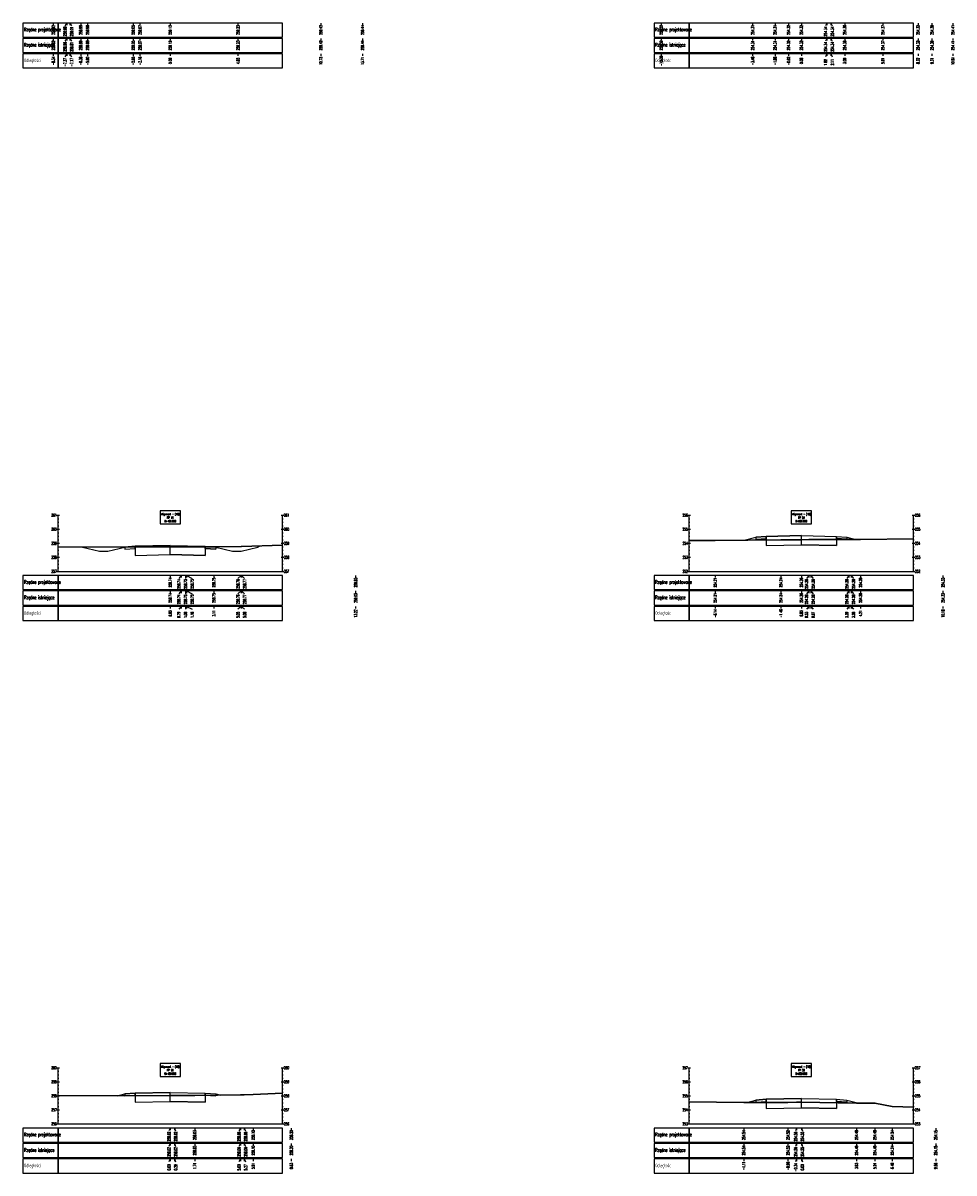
# Model space of a CAD drawing. Header units: metres. Extents: x 7443303 to 7445102, y 5636808 to 5638129.
# Tile 5 of 11: x 7445036 to 7445102, y 5637764 to 5637846. Entities that reach past the tile are written whole.
import ezdxf

# ---------------------------------------------------------------- set-up
doc = ezdxf.new("R2010")
doc.units = ezdxf.units.M
for name, color, linetype in [('C-ROAD-SCTN', 7, 'Continuous'), ('C-ROAD-SCTN-TEXT', 7, 'Continuous'), ('C-ROAD-SCTN-VIEW', 7, 'Continuous'), ('C-ROAD-SHAP', 32, 'Continuous')]:
    doc.layers.add(name, color=color, linetype=linetype)
doc.styles.add('MAT', font='simplex.shx', dxfattribs={"width": 0.6})

msp = doc.modelspace()

# ---------------------------------------------------------------- linework, layer by layer
at = {"layer": 'C-ROAD-SCTN', "color": 153, "linetype": 'Continuous', "lineweight": -3}
for p, q in [((7445087.382, 5637809.315), (7445088.217, 5637809.524)), ((7445088.217, 5637809.524), (7445088.967, 5637809.584)), ((7445088.217, 5637809.524), (7445088.218, 5637809.374)), ((7445088.218, 5637809.374), (7445088.967, 5637809.434)), ((7445088.967, 5637809.584), (7445091.467, 5637809.634)), ((7445088.967, 5637809.584), (7445088.967, 5637808.934)), ((7445088.967, 5637809.434), (7445088.967, 5637809.584)), ((7445091.467, 5637809.634), (7445093.967, 5637809.584)), ((7445091.467, 5637808.984), (7445091.467, 5637809.634)), ((7445093.967, 5637809.584), (7445093.967, 5637808.934)), ((7445093.967, 5637809.584), (7445094.717, 5637809.524)), ((7445093.967, 5637809.434), (7445093.967, 5637809.584)), ((7445093.967, 5637809.434), (7445094.716, 5637809.374)), ((7445094.717, 5637809.524), (7445094.716, 5637809.374)), ((7445094.717, 5637809.524), (7445095.338, 5637809.368)), ((7445040.199, 5637808.814), (7445040.217, 5637808.819)), ((7445040.217, 5637808.819), (7445041.417, 5637808.519)), ((7445041.417, 5637808.519), (7445042.017, 5637808.519)), ((7445042.017, 5637808.519), (7445043.217, 5637808.819)), ((7445043.217, 5637808.819), (7445043.967, 5637808.879)), ((7445043.217, 5637808.819), (7445043.218, 5637808.669)), ((7445043.218, 5637808.669), (7445043.967, 5637808.729)), ((7445043.967, 5637808.879), (7445046.467, 5637808.929)), ((7445043.967, 5637808.879), (7445043.967, 5637808.229)), ((7445043.967, 5637808.729), (7445043.967, 5637808.879)), ((7445046.467, 5637808.929), (7445048.967, 5637808.879)), ((7445046.467, 5637808.279), (7445046.467, 5637808.929)), ((7445048.967, 5637808.879), (7445048.967, 5637808.229)), ((7445048.967, 5637808.879), (7445049.717, 5637808.819)), ((7445048.967, 5637808.729), (7445048.967, 5637808.879)), ((7445048.967, 5637808.729), (7445049.716, 5637808.669)), ((7445049.717, 5637808.819), (7445049.716, 5637808.669)), ((7445049.717, 5637808.819), (7445050.917, 5637808.519)), ((7445050.917, 5637808.519), (7445051.517, 5637808.519)), ((7445051.517, 5637808.519), (7445052.717, 5637808.819)), ((7445052.717, 5637808.819), (7445052.881, 5637808.901)), ((7445088.967, 5637808.934), (7445091.467, 5637808.984)), ((7445091.467, 5637808.984), (7445093.967, 5637808.934)), ((7445043.967, 5637808.229), (7445046.467, 5637808.279)), ((7445046.467, 5637808.279), (7445048.967, 5637808.229)), ((7445043.967, 5637769.913), (7445046.467, 5637769.963)), ((7445046.467, 5637769.963), (7445048.967, 5637769.913)), ((7445046.467, 5637769.313), (7445046.467, 5637769.963)), ((7445042.696, 5637769.723), (7445043.217, 5637769.853)), ((7445043.217, 5637769.853), (7445043.967, 5637769.913)), ((7445043.217, 5637769.853), (7445043.218, 5637769.703)), ((7445043.218, 5637769.703), (7445043.967, 5637769.763)), ((7445043.967, 5637769.913), (7445043.967, 5637769.263)), ((7445043.967, 5637769.763), (7445043.967, 5637769.913)), ((7445043.967, 5637769.263), (7445046.467, 5637769.313)), ((7445046.467, 5637769.313), (7445048.967, 5637769.263)), ((7445048.967, 5637769.913), (7445048.967, 5637769.263)), ((7445048.967, 5637769.913), (7445049.717, 5637769.853)), ((7445048.967, 5637769.763), (7445048.967, 5637769.913)), ((7445048.967, 5637769.763), (7445049.716, 5637769.703)), ((7445049.717, 5637769.853), (7445049.716, 5637769.703)), ((7445049.717, 5637769.853), (7445050.085, 5637769.761)), ((7445087.591, 5637769.249), (7445088.217, 5637769.405)), ((7445088.217, 5637769.405), (7445088.967, 5637769.465)), ((7445088.217, 5637769.405), (7445088.218, 5637769.255)), ((7445088.218, 5637769.255), (7445088.967, 5637769.315)), ((7445088.967, 5637769.465), (7445091.467, 5637769.515)), ((7445088.967, 5637769.465), (7445088.967, 5637768.815)), ((7445088.967, 5637769.315), (7445088.967, 5637769.465)), ((7445091.467, 5637769.515), (7445093.967, 5637769.465)), ((7445091.467, 5637768.865), (7445091.467, 5637769.515)), ((7445093.967, 5637769.465), (7445093.967, 5637768.815)), ((7445093.967, 5637769.465), (7445094.717, 5637769.405)), ((7445093.967, 5637769.315), (7445093.967, 5637769.465)), ((7445093.967, 5637769.315), (7445094.716, 5637769.255)), ((7445094.717, 5637769.405), (7445094.716, 5637769.255)), ((7445094.717, 5637769.405), (7445095.554, 5637769.196)), ((7445088.967, 5637768.815), (7445091.467, 5637768.865)), ((7445091.467, 5637768.865), (7445093.967, 5637768.815))]:
    msp.add_line(p, q, dxfattribs=at)
at = {"layer": 'C-ROAD-SCTN', "color": 1, "linetype": 'Continuous', "lineweight": 30}
for points in [[(7445083.467, 5637809.297), (7445085.326, 5637809.299), (7445090.009, 5637809.335), (7445091.467, 5637809.346), (7445091.995, 5637809.349), (7445092.139, 5637809.35), (7445094.859, 5637809.365), (7445095.025, 5637809.369), (7445095.679, 5637809.367), (7445099.467, 5637809.399)], [(7445038.467, 5637808.809), (7445046.467, 5637808.831), (7445047.253, 5637808.834), (7445047.551, 5637808.839), (7445047.626, 5637808.838), (7445049.574, 5637808.845), (7445051.513, 5637808.855), (7445051.551, 5637808.857), (7445054.467, 5637808.952)], [(7445038.467, 5637769.709), (7445046.467, 5637769.736), (7445046.76, 5637769.737), (7445048.21, 5637769.741), (7445051.471, 5637769.777), (7445051.737, 5637769.778), (7445052.381, 5637769.82), (7445054.467, 5637769.895)], [(7445083.467, 5637769.291), (7445087.356, 5637769.25), (7445090.51, 5637769.235), (7445091.128, 5637769.27), (7445091.467, 5637769.264), (7445095.397, 5637769.196), (7445096.705, 5637769.194), (7445097.947, 5637768.954), (7445099.467, 5637768.911)]]:
    msp.add_lwpolyline(points, dxfattribs=at)
at = {"layer": 'C-ROAD-SCTN-TEXT', "color": 1, "linetype": 'Continuous', "lineweight": -3}
for p, q in [((7445039.096, 5637846.165), (7445038.959, 5637845.965)), ((7445039.298, 5637846.165), (7445039.436, 5637845.965)), ((7445093.288, 5637846.165), (7445093.193, 5637845.965)), ((7445093.576, 5637846.165), (7445093.67, 5637845.965)), ((7445039.096, 5637843.965), (7445038.959, 5637843.765)), ((7445039.298, 5637843.965), (7445039.436, 5637843.765)), ((7445093.288, 5637843.965), (7445093.193, 5637843.765)), ((7445093.576, 5637843.965), (7445093.67, 5637843.765)), ((7445047.253, 5637806.79), (7445047.074, 5637806.59)), ((7445047.551, 5637806.79), (7445047.551, 5637806.59)), ((7445047.626, 5637806.79), (7445048.028, 5637806.59)), ((7445051.513, 5637806.79), (7445051.294, 5637806.59)), ((7445051.551, 5637806.79), (7445051.771, 5637806.59)), ((7445091.995, 5637806.79), (7445091.828, 5637806.59)), ((7445092.139, 5637806.79), (7445092.305, 5637806.59)), ((7445094.859, 5637806.79), (7445094.704, 5637806.59)), ((7445095.025, 5637806.79), (7445095.181, 5637806.59)), ((7445047.253, 5637804.59), (7445047.074, 5637804.39)), ((7445047.551, 5637804.59), (7445047.551, 5637804.39)), ((7445047.626, 5637804.59), (7445048.028, 5637804.39)), ((7445051.513, 5637804.59), (7445051.294, 5637804.39)), ((7445051.551, 5637804.59), (7445051.771, 5637804.39)), ((7445091.995, 5637804.59), (7445091.828, 5637804.39)), ((7445092.139, 5637804.59), (7445092.305, 5637804.39)), ((7445094.859, 5637804.59), (7445094.704, 5637804.39)), ((7445095.025, 5637804.59), (7445095.181, 5637804.39)), ((7445046.467, 5637767.415), (7445046.375, 5637767.215)), ((7445046.76, 5637767.415), (7445046.852, 5637767.215)), ((7445051.471, 5637767.415), (7445051.366, 5637767.215)), ((7445051.737, 5637767.415), (7445051.843, 5637767.215)), ((7445091.128, 5637767.415), (7445091.059, 5637767.215)), ((7445091.467, 5637767.415), (7445091.536, 5637767.215)), ((7445046.467, 5637765.215), (7445046.375, 5637765.015)), ((7445046.76, 5637765.215), (7445046.852, 5637765.015)), ((7445051.471, 5637765.215), (7445051.366, 5637765.015)), ((7445051.737, 5637765.215), (7445051.843, 5637765.015)), ((7445091.128, 5637765.215), (7445091.059, 5637765.015)), ((7445091.467, 5637765.215), (7445091.536, 5637765.015))]:
    msp.add_line(p, q, dxfattribs=at)
at = {"layer": 'C-ROAD-SCTN-TEXT', "color": 7, "linetype": 'Continuous', "lineweight": -3}
for p, q in [((7445039.096, 5637845.065), (7445038.959, 5637844.865)), ((7445039.298, 5637845.065), (7445039.436, 5637844.865)), ((7445093.288, 5637845.065), (7445093.193, 5637844.865)), ((7445093.576, 5637845.065), (7445093.67, 5637844.865)), ((7445047.253, 5637805.69), (7445047.074, 5637805.49)), ((7445047.551, 5637805.69), (7445047.551, 5637805.49)), ((7445047.626, 5637805.69), (7445048.028, 5637805.49)), ((7445051.513, 5637805.69), (7445051.294, 5637805.49)), ((7445051.551, 5637805.69), (7445051.771, 5637805.49)), ((7445091.995, 5637805.69), (7445091.828, 5637805.49)), ((7445092.139, 5637805.69), (7445092.305, 5637805.49)), ((7445094.859, 5637805.69), (7445094.704, 5637805.49)), ((7445095.025, 5637805.69), (7445095.181, 5637805.49)), ((7445046.467, 5637766.315), (7445046.375, 5637766.115)), ((7445046.76, 5637766.315), (7445046.852, 5637766.115)), ((7445051.471, 5637766.315), (7445051.366, 5637766.115)), ((7445051.737, 5637766.315), (7445051.843, 5637766.115)), ((7445091.128, 5637766.315), (7445091.059, 5637766.115)), ((7445091.467, 5637766.315), (7445091.536, 5637766.115))]:
    msp.add_line(p, q, dxfattribs=at)
at = {"layer": 'C-ROAD-SCTN-VIEW', "color": 1, "linetype": 'Continuous', "lineweight": -3}
for p, q in [((7445038.129, 5637846.165), (7445038.129, 5637846.015)), ((7445039.096, 5637846.165), (7445039.096, 5637846.015)), ((7445039.298, 5637846.165), (7445039.298, 5637846.015)), ((7445040.082, 5637846.165), (7445040.082, 5637846.015)), ((7445040.57, 5637846.165), (7445040.57, 5637846.015)), ((7445043.816, 5637846.165), (7445043.816, 5637846.015)), ((7445044.309, 5637846.165), (7445044.309, 5637846.015)), ((7445046.467, 5637846.165), (7445046.467, 5637846.015)), ((7445051.297, 5637846.165), (7445051.297, 5637846.015)), ((7445057.197, 5637846.165), (7445057.197, 5637846.015)), ((7445060.174, 5637846.165), (7445060.174, 5637846.015)), ((7445081.468, 5637846.165), (7445081.468, 5637846.015)), ((7445087.991, 5637846.165), (7445087.991, 5637846.015)), ((7445089.588, 5637846.165), (7445089.588, 5637846.015)), ((7445090.55, 5637846.165), (7445090.55, 5637846.015)), ((7445091.467, 5637846.165), (7445091.467, 5637846.015)), ((7445093.288, 5637846.165), (7445093.288, 5637846.015)), ((7445093.576, 5637846.165), (7445093.576, 5637846.015)), ((7445094.555, 5637846.165), (7445094.555, 5637846.015)), ((7445097.28, 5637846.165), (7445097.28, 5637846.015)), ((7445099.786, 5637846.165), (7445099.786, 5637846.015)), ((7445100.777, 5637846.165), (7445100.777, 5637846.015)), ((7445102.273, 5637846.165), (7445102.273, 5637846.015)), ((7445038.129, 5637843.965), (7445038.129, 5637843.815)), ((7445039.096, 5637843.965), (7445039.096, 5637843.815)), ((7445039.298, 5637843.965), (7445039.298, 5637843.815)), ((7445040.082, 5637843.965), (7445040.082, 5637843.815)), ((7445040.57, 5637843.965), (7445040.57, 5637843.815)), ((7445043.816, 5637843.965), (7445043.816, 5637843.815)), ((7445044.309, 5637843.965), (7445044.309, 5637843.815)), ((7445046.467, 5637843.965), (7445046.467, 5637843.815)), ((7445051.297, 5637843.965), (7445051.297, 5637843.815)), ((7445057.197, 5637843.965), (7445057.197, 5637843.815)), ((7445060.174, 5637843.965), (7445060.174, 5637843.815)), ((7445081.468, 5637843.965), (7445081.468, 5637843.815)), ((7445087.991, 5637843.965), (7445087.991, 5637843.815)), ((7445089.588, 5637843.965), (7445089.588, 5637843.815)), ((7445090.55, 5637843.965), (7445090.55, 5637843.815)), ((7445091.467, 5637843.965), (7445091.467, 5637843.815)), ((7445093.288, 5637843.965), (7445093.288, 5637843.815)), ((7445093.576, 5637843.965), (7445093.576, 5637843.815)), ((7445094.555, 5637843.965), (7445094.555, 5637843.815)), ((7445097.28, 5637843.965), (7445097.28, 5637843.815)), ((7445099.786, 5637843.965), (7445099.786, 5637843.815)), ((7445100.777, 5637843.965), (7445100.777, 5637843.815)), ((7445102.273, 5637843.965), (7445102.273, 5637843.815)), ((7445046.467, 5637806.79), (7445046.467, 5637806.64)), ((7445047.253, 5637806.79), (7445047.253, 5637806.64)), ((7445047.551, 5637806.79), (7445047.551, 5637806.64)), ((7445047.626, 5637806.79), (7445047.626, 5637806.64)), ((7445049.574, 5637806.79), (7445049.574, 5637806.64)), ((7445051.513, 5637806.79), (7445051.513, 5637806.64)), ((7445051.551, 5637806.79), (7445051.551, 5637806.64)), ((7445059.683, 5637806.79), (7445059.683, 5637806.64)), ((7445085.326, 5637806.79), (7445085.326, 5637806.64)), ((7445090.009, 5637806.79), (7445090.009, 5637806.64)), ((7445091.467, 5637806.79), (7445091.467, 5637806.64)), ((7445091.995, 5637806.79), (7445091.995, 5637806.64)), ((7445092.139, 5637806.79), (7445092.139, 5637806.64)), ((7445094.859, 5637806.79), (7445094.859, 5637806.64)), ((7445095.025, 5637806.79), (7445095.025, 5637806.64)), ((7445095.679, 5637806.79), (7445095.679, 5637806.64)), ((7445101.562, 5637806.79), (7445101.562, 5637806.64)), ((7445046.467, 5637804.59), (7445046.467, 5637804.44)), ((7445047.253, 5637804.59), (7445047.253, 5637804.44)), ((7445047.551, 5637804.59), (7445047.551, 5637804.44)), ((7445047.626, 5637804.59), (7445047.626, 5637804.44)), ((7445049.574, 5637804.59), (7445049.574, 5637804.44)), ((7445051.513, 5637804.59), (7445051.513, 5637804.44)), ((7445051.551, 5637804.59), (7445051.551, 5637804.44)), ((7445059.683, 5637804.59), (7445059.683, 5637804.44)), ((7445085.326, 5637804.59), (7445085.326, 5637804.44)), ((7445090.009, 5637804.59), (7445090.009, 5637804.44)), ((7445091.467, 5637804.59), (7445091.467, 5637804.44)), ((7445091.995, 5637804.59), (7445091.995, 5637804.44)), ((7445092.139, 5637804.59), (7445092.139, 5637804.44)), ((7445094.859, 5637804.59), (7445094.859, 5637804.44)), ((7445095.025, 5637804.59), (7445095.025, 5637804.44)), ((7445095.679, 5637804.59), (7445095.679, 5637804.44)), ((7445101.562, 5637804.59), (7445101.562, 5637804.44)), ((7445046.467, 5637767.415), (7445046.467, 5637767.265)), ((7445046.76, 5637767.415), (7445046.76, 5637767.265)), ((7445048.21, 5637767.415), (7445048.21, 5637767.265)), ((7445051.471, 5637767.415), (7445051.471, 5637767.265)), ((7445051.737, 5637767.415), (7445051.737, 5637767.265)), ((7445052.381, 5637767.415), (7445052.381, 5637767.265)), ((7445055.1, 5637767.415), (7445055.1, 5637767.265)), ((7445087.356, 5637767.415), (7445087.356, 5637767.265)), ((7445090.51, 5637767.415), (7445090.51, 5637767.265)), ((7445091.128, 5637767.415), (7445091.128, 5637767.265)), ((7445091.467, 5637767.415), (7445091.467, 5637767.265)), ((7445095.397, 5637767.415), (7445095.397, 5637767.265)), ((7445096.705, 5637767.415), (7445096.705, 5637767.265)), ((7445097.947, 5637767.415), (7445097.947, 5637767.265)), ((7445101.047, 5637767.415), (7445101.047, 5637767.265)), ((7445046.467, 5637765.215), (7445046.467, 5637765.065)), ((7445046.76, 5637765.215), (7445046.76, 5637765.065)), ((7445048.21, 5637765.215), (7445048.21, 5637765.065)), ((7445051.471, 5637765.215), (7445051.471, 5637765.065)), ((7445051.737, 5637765.215), (7445051.737, 5637765.065)), ((7445052.381, 5637765.215), (7445052.381, 5637765.065)), ((7445055.1, 5637765.215), (7445055.1, 5637765.065)), ((7445087.356, 5637765.215), (7445087.356, 5637765.065)), ((7445090.51, 5637765.215), (7445090.51, 5637765.065)), ((7445091.128, 5637765.215), (7445091.128, 5637765.065)), ((7445091.467, 5637765.215), (7445091.467, 5637765.065)), ((7445095.397, 5637765.215), (7445095.397, 5637765.065)), ((7445096.705, 5637765.215), (7445096.705, 5637765.065)), ((7445097.947, 5637765.215), (7445097.947, 5637765.065)), ((7445101.047, 5637765.215), (7445101.047, 5637765.065))]:
    msp.add_line(p, q, dxfattribs=at)
at = {"layer": 'C-ROAD-SCTN-VIEW', "color": 7, "linetype": 'Continuous', "lineweight": -3}
for p, q in [((7445038.129, 5637845.065), (7445038.129, 5637844.915)), ((7445039.096, 5637845.065), (7445039.096, 5637844.915)), ((7445039.298, 5637845.065), (7445039.298, 5637844.915)), ((7445040.082, 5637845.065), (7445040.082, 5637844.915)), ((7445040.57, 5637845.065), (7445040.57, 5637844.915)), ((7445043.816, 5637845.065), (7445043.816, 5637844.915)), ((7445044.309, 5637845.065), (7445044.309, 5637844.915)), ((7445046.467, 5637845.065), (7445046.467, 5637844.915)), ((7445051.297, 5637845.065), (7445051.297, 5637844.915)), ((7445057.197, 5637845.065), (7445057.197, 5637844.915)), ((7445060.174, 5637845.065), (7445060.174, 5637844.915)), ((7445081.468, 5637845.065), (7445081.468, 5637844.915)), ((7445087.991, 5637845.065), (7445087.991, 5637844.915)), ((7445089.588, 5637845.065), (7445089.588, 5637844.915)), ((7445090.55, 5637845.065), (7445090.55, 5637844.915)), ((7445091.467, 5637845.065), (7445091.467, 5637844.915)), ((7445093.288, 5637845.065), (7445093.288, 5637844.915)), ((7445093.576, 5637845.065), (7445093.576, 5637844.915)), ((7445094.555, 5637845.065), (7445094.555, 5637844.915)), ((7445097.28, 5637845.065), (7445097.28, 5637844.915)), ((7445099.786, 5637845.065), (7445099.786, 5637844.915)), ((7445100.777, 5637845.065), (7445100.777, 5637844.915)), ((7445102.273, 5637845.065), (7445102.273, 5637844.915)), ((7445038.367, 5637811.09), (7445038.567, 5637811.09)), ((7445038.467, 5637807.09), (7445038.467, 5637811.09)), ((7445054.367, 5637811.09), (7445054.567, 5637811.09)), ((7445054.467, 5637807.09), (7445054.467, 5637811.09)), ((7445083.367, 5637811.09), (7445083.567, 5637811.09)), ((7445083.467, 5637807.09), (7445083.467, 5637811.09)), ((7445099.367, 5637811.09), (7445099.567, 5637811.09)), ((7445099.467, 5637807.09), (7445099.467, 5637811.09)), ((7445038.367, 5637810.09), (7445038.567, 5637810.09)), ((7445038.417, 5637810.84), (7445038.517, 5637810.84)), ((7445038.417, 5637810.59), (7445038.517, 5637810.59)), ((7445038.417, 5637810.34), (7445038.517, 5637810.34)), ((7445054.367, 5637810.09), (7445054.567, 5637810.09)), ((7445054.417, 5637810.84), (7445054.517, 5637810.84)), ((7445054.417, 5637810.59), (7445054.517, 5637810.59)), ((7445054.417, 5637810.34), (7445054.517, 5637810.34)), ((7445083.367, 5637810.09), (7445083.567, 5637810.09)), ((7445083.417, 5637810.84), (7445083.517, 5637810.84)), ((7445083.417, 5637810.59), (7445083.517, 5637810.59)), ((7445083.417, 5637810.34), (7445083.517, 5637810.34)), ((7445099.367, 5637810.09), (7445099.567, 5637810.09)), ((7445099.417, 5637810.84), (7445099.517, 5637810.84)), ((7445099.417, 5637810.59), (7445099.517, 5637810.59)), ((7445099.417, 5637810.34), (7445099.517, 5637810.34)), ((7445038.417, 5637809.84), (7445038.517, 5637809.84)), ((7445038.417, 5637809.59), (7445038.517, 5637809.59)), ((7445038.417, 5637809.34), (7445038.517, 5637809.34)), ((7445054.417, 5637809.84), (7445054.517, 5637809.84)), ((7445054.417, 5637809.59), (7445054.517, 5637809.59)), ((7445054.417, 5637809.34), (7445054.517, 5637809.34)), ((7445083.417, 5637809.84), (7445083.517, 5637809.84)), ((7445083.417, 5637809.59), (7445083.517, 5637809.59)), ((7445083.417, 5637809.34), (7445083.517, 5637809.34)), ((7445099.417, 5637809.84), (7445099.517, 5637809.84)), ((7445099.417, 5637809.59), (7445099.517, 5637809.59)), ((7445099.417, 5637809.34), (7445099.517, 5637809.34)), ((7445038.367, 5637809.09), (7445038.567, 5637809.09)), ((7445038.417, 5637808.84), (7445038.517, 5637808.84)), ((7445038.417, 5637808.59), (7445038.517, 5637808.59)), ((7445054.367, 5637809.09), (7445054.567, 5637809.09)), ((7445054.417, 5637808.84), (7445054.517, 5637808.84)), ((7445054.417, 5637808.59), (7445054.517, 5637808.59)), ((7445083.367, 5637809.09), (7445083.567, 5637809.09)), ((7445083.417, 5637808.84), (7445083.517, 5637808.84)), ((7445083.417, 5637808.59), (7445083.517, 5637808.59)), ((7445099.367, 5637809.09), (7445099.567, 5637809.09)), ((7445099.417, 5637808.84), (7445099.517, 5637808.84)), ((7445099.417, 5637808.59), (7445099.517, 5637808.59)), ((7445038.367, 5637808.09), (7445038.567, 5637808.09)), ((7445038.417, 5637808.34), (7445038.517, 5637808.34)), ((7445038.417, 5637807.84), (7445038.517, 5637807.84)), ((7445054.367, 5637808.09), (7445054.567, 5637808.09)), ((7445054.417, 5637808.34), (7445054.517, 5637808.34)), ((7445054.417, 5637807.84), (7445054.517, 5637807.84)), ((7445083.367, 5637808.09), (7445083.567, 5637808.09)), ((7445083.417, 5637808.34), (7445083.517, 5637808.34)), ((7445083.417, 5637807.84), (7445083.517, 5637807.84)), ((7445099.367, 5637808.09), (7445099.567, 5637808.09)), ((7445099.417, 5637808.34), (7445099.517, 5637808.34)), ((7445099.417, 5637807.84), (7445099.517, 5637807.84)), ((7445038.367, 5637807.09), (7445054.567, 5637807.09)), ((7445038.417, 5637807.59), (7445038.517, 5637807.59)), ((7445038.417, 5637807.34), (7445038.517, 5637807.34)), ((7445054.417, 5637807.59), (7445054.517, 5637807.59)), ((7445054.417, 5637807.34), (7445054.517, 5637807.34)), ((7445083.367, 5637807.09), (7445099.567, 5637807.09)), ((7445083.417, 5637807.59), (7445083.517, 5637807.59)), ((7445083.417, 5637807.34), (7445083.517, 5637807.34)), ((7445099.417, 5637807.59), (7445099.517, 5637807.59)), ((7445099.417, 5637807.34), (7445099.517, 5637807.34)), ((7445046.467, 5637805.69), (7445046.467, 5637805.54)), ((7445047.253, 5637805.69), (7445047.253, 5637805.54)), ((7445047.551, 5637805.69), (7445047.551, 5637805.54)), ((7445047.626, 5637805.69), (7445047.626, 5637805.54)), ((7445049.574, 5637805.69), (7445049.574, 5637805.54)), ((7445051.513, 5637805.69), (7445051.513, 5637805.54)), ((7445051.551, 5637805.69), (7445051.551, 5637805.54)), ((7445059.683, 5637805.69), (7445059.683, 5637805.54)), ((7445085.326, 5637805.69), (7445085.326, 5637805.54)), ((7445090.009, 5637805.69), (7445090.009, 5637805.54)), ((7445091.467, 5637805.69), (7445091.467, 5637805.54)), ((7445091.995, 5637805.69), (7445091.995, 5637805.54)), ((7445092.139, 5637805.69), (7445092.139, 5637805.54)), ((7445094.859, 5637805.69), (7445094.859, 5637805.54)), ((7445095.025, 5637805.69), (7445095.025, 5637805.54)), ((7445095.679, 5637805.69), (7445095.679, 5637805.54)), ((7445101.562, 5637805.69), (7445101.562, 5637805.54)), ((7445038.367, 5637771.715), (7445038.567, 5637771.715)), ((7445038.467, 5637767.715), (7445038.467, 5637771.715)), ((7445054.367, 5637771.715), (7445054.567, 5637771.715)), ((7445054.467, 5637767.715), (7445054.467, 5637771.715)), ((7445083.367, 5637771.715), (7445083.567, 5637771.715)), ((7445083.467, 5637767.715), (7445083.467, 5637771.715)), ((7445099.367, 5637771.715), (7445099.567, 5637771.715)), ((7445099.467, 5637767.715), (7445099.467, 5637771.715)), ((7445038.417, 5637771.465), (7445038.517, 5637771.465)), ((7445038.417, 5637771.215), (7445038.517, 5637771.215)), ((7445038.417, 5637770.965), (7445038.517, 5637770.965)), ((7445054.417, 5637771.465), (7445054.517, 5637771.465)), ((7445054.417, 5637771.215), (7445054.517, 5637771.215)), ((7445054.417, 5637770.965), (7445054.517, 5637770.965)), ((7445083.417, 5637771.465), (7445083.517, 5637771.465)), ((7445083.417, 5637771.215), (7445083.517, 5637771.215)), ((7445083.417, 5637770.965), (7445083.517, 5637770.965)), ((7445099.417, 5637771.465), (7445099.517, 5637771.465)), ((7445099.417, 5637771.215), (7445099.517, 5637771.215)), ((7445099.417, 5637770.965), (7445099.517, 5637770.965)), ((7445038.367, 5637770.715), (7445038.567, 5637770.715)), ((7445038.417, 5637770.465), (7445038.517, 5637770.465)), ((7445038.417, 5637770.215), (7445038.517, 5637770.215)), ((7445038.417, 5637769.965), (7445038.517, 5637769.965)), ((7445054.367, 5637770.715), (7445054.567, 5637770.715)), ((7445054.417, 5637770.465), (7445054.517, 5637770.465)), ((7445054.417, 5637770.215), (7445054.517, 5637770.215)), ((7445054.417, 5637769.965), (7445054.517, 5637769.965)), ((7445083.367, 5637770.715), (7445083.567, 5637770.715)), ((7445083.417, 5637770.465), (7445083.517, 5637770.465)), ((7445083.417, 5637770.215), (7445083.517, 5637770.215)), ((7445083.417, 5637769.965), (7445083.517, 5637769.965)), ((7445099.367, 5637770.715), (7445099.567, 5637770.715)), ((7445099.417, 5637770.465), (7445099.517, 5637770.465)), ((7445099.417, 5637770.215), (7445099.517, 5637770.215)), ((7445099.417, 5637769.965), (7445099.517, 5637769.965)), ((7445038.367, 5637769.715), (7445038.567, 5637769.715)), ((7445038.417, 5637769.465), (7445038.517, 5637769.465)), ((7445038.417, 5637769.215), (7445038.517, 5637769.215)), ((7445054.367, 5637769.715), (7445054.567, 5637769.715)), ((7445054.417, 5637769.465), (7445054.517, 5637769.465)), ((7445054.417, 5637769.215), (7445054.517, 5637769.215)), ((7445083.367, 5637769.715), (7445083.567, 5637769.715)), ((7445083.417, 5637769.465), (7445083.517, 5637769.465)), ((7445083.417, 5637769.215), (7445083.517, 5637769.215)), ((7445099.367, 5637769.715), (7445099.567, 5637769.715)), ((7445099.417, 5637769.465), (7445099.517, 5637769.465)), ((7445099.417, 5637769.215), (7445099.517, 5637769.215)), ((7445038.367, 5637768.715), (7445038.567, 5637768.715)), ((7445038.417, 5637768.965), (7445038.517, 5637768.965)), ((7445038.417, 5637768.465), (7445038.517, 5637768.465)), ((7445054.367, 5637768.715), (7445054.567, 5637768.715)), ((7445054.417, 5637768.965), (7445054.517, 5637768.965)), ((7445054.417, 5637768.465), (7445054.517, 5637768.465)), ((7445083.367, 5637768.715), (7445083.567, 5637768.715)), ((7445083.417, 5637768.965), (7445083.517, 5637768.965)), ((7445083.417, 5637768.465), (7445083.517, 5637768.465)), ((7445099.367, 5637768.715), (7445099.567, 5637768.715)), ((7445099.417, 5637768.965), (7445099.517, 5637768.965)), ((7445099.417, 5637768.465), (7445099.517, 5637768.465)), ((7445038.367, 5637767.715), (7445054.567, 5637767.715)), ((7445038.417, 5637768.215), (7445038.517, 5637768.215)), ((7445038.417, 5637767.965), (7445038.517, 5637767.965)), ((7445054.417, 5637768.215), (7445054.517, 5637768.215)), ((7445054.417, 5637767.965), (7445054.517, 5637767.965)), ((7445083.367, 5637767.715), (7445099.567, 5637767.715)), ((7445083.417, 5637768.215), (7445083.517, 5637768.215)), ((7445083.417, 5637767.965), (7445083.517, 5637767.965)), ((7445099.417, 5637768.215), (7445099.517, 5637768.215)), ((7445099.417, 5637767.965), (7445099.517, 5637767.965)), ((7445046.467, 5637766.315), (7445046.467, 5637766.165)), ((7445046.76, 5637766.315), (7445046.76, 5637766.165)), ((7445048.21, 5637766.315), (7445048.21, 5637766.165)), ((7445051.471, 5637766.315), (7445051.471, 5637766.165)), ((7445051.737, 5637766.315), (7445051.737, 5637766.165)), ((7445052.381, 5637766.315), (7445052.381, 5637766.165)), ((7445055.1, 5637766.315), (7445055.1, 5637766.165)), ((7445087.356, 5637766.315), (7445087.356, 5637766.165)), ((7445090.51, 5637766.315), (7445090.51, 5637766.165)), ((7445091.128, 5637766.315), (7445091.128, 5637766.165)), ((7445091.467, 5637766.315), (7445091.467, 5637766.165)), ((7445095.397, 5637766.315), (7445095.397, 5637766.165)), ((7445096.705, 5637766.315), (7445096.705, 5637766.165)), ((7445097.947, 5637766.315), (7445097.947, 5637766.165)), ((7445101.047, 5637766.315), (7445101.047, 5637766.165))]:
    msp.add_line(p, q, dxfattribs=at)
at = {"layer": 'C-ROAD-SCTN-VIEW', "color": 1, "linetype": 'Continuous', "lineweight": -3}
for points in [[(7445038.467, 5637845.165), (7445038.467, 5637846.165), (7445035.967, 5637846.165), (7445035.967, 5637845.165)], [(7445038.467, 5637845.165), (7445054.467, 5637845.165), (7445054.467, 5637846.165), (7445038.467, 5637846.165)], [(7445083.467, 5637845.165), (7445083.467, 5637846.165), (7445080.967, 5637846.165), (7445080.967, 5637845.165)], [(7445083.467, 5637845.165), (7445099.467, 5637845.165), (7445099.467, 5637846.165), (7445083.467, 5637846.165)], [(7445038.467, 5637842.965), (7445038.467, 5637843.965), (7445035.967, 5637843.965), (7445035.967, 5637842.965)], [(7445038.467, 5637842.965), (7445054.467, 5637842.965), (7445054.467, 5637843.965), (7445038.467, 5637843.965)], [(7445083.467, 5637842.965), (7445083.467, 5637843.965), (7445080.967, 5637843.965), (7445080.967, 5637842.965)], [(7445083.467, 5637842.965), (7445099.467, 5637842.965), (7445099.467, 5637843.965), (7445083.467, 5637843.965)], [(7445038.467, 5637805.79), (7445038.467, 5637806.79), (7445035.967, 5637806.79), (7445035.967, 5637805.79)], [(7445038.467, 5637805.79), (7445054.467, 5637805.79), (7445054.467, 5637806.79), (7445038.467, 5637806.79)], [(7445083.467, 5637805.79), (7445083.467, 5637806.79), (7445080.967, 5637806.79), (7445080.967, 5637805.79)], [(7445083.467, 5637805.79), (7445099.467, 5637805.79), (7445099.467, 5637806.79), (7445083.467, 5637806.79)], [(7445038.467, 5637803.59), (7445038.467, 5637804.59), (7445035.967, 5637804.59), (7445035.967, 5637803.59)], [(7445038.467, 5637803.59), (7445054.467, 5637803.59), (7445054.467, 5637804.59), (7445038.467, 5637804.59)], [(7445083.467, 5637803.59), (7445083.467, 5637804.59), (7445080.967, 5637804.59), (7445080.967, 5637803.59)], [(7445083.467, 5637803.59), (7445099.467, 5637803.59), (7445099.467, 5637804.59), (7445083.467, 5637804.59)], [(7445038.467, 5637766.415), (7445038.467, 5637767.415), (7445035.967, 5637767.415), (7445035.967, 5637766.415)], [(7445038.467, 5637766.415), (7445054.467, 5637766.415), (7445054.467, 5637767.415), (7445038.467, 5637767.415)], [(7445083.467, 5637766.415), (7445083.467, 5637767.415), (7445080.967, 5637767.415), (7445080.967, 5637766.415)], [(7445083.467, 5637766.415), (7445099.467, 5637766.415), (7445099.467, 5637767.415), (7445083.467, 5637767.415)], [(7445038.467, 5637764.215), (7445038.467, 5637765.215), (7445035.967, 5637765.215), (7445035.967, 5637764.215)], [(7445038.467, 5637764.215), (7445054.467, 5637764.215), (7445054.467, 5637765.215), (7445038.467, 5637765.215)], [(7445083.467, 5637764.215), (7445083.467, 5637765.215), (7445080.967, 5637765.215), (7445080.967, 5637764.215)], [(7445083.467, 5637764.215), (7445099.467, 5637764.215), (7445099.467, 5637765.215), (7445083.467, 5637765.215)]]:
    msp.add_3dface(points, dxfattribs=at)
at = {"layer": 'C-ROAD-SCTN-VIEW', "color": 7, "linetype": 'Continuous', "lineweight": -3}
for points in [[(7445038.467, 5637844.065), (7445038.467, 5637845.065), (7445035.967, 5637845.065), (7445035.967, 5637844.065)], [(7445038.467, 5637844.065), (7445054.467, 5637844.065), (7445054.467, 5637845.065), (7445038.467, 5637845.065)], [(7445083.467, 5637844.065), (7445083.467, 5637845.065), (7445080.967, 5637845.065), (7445080.967, 5637844.065)], [(7445083.467, 5637844.065), (7445099.467, 5637844.065), (7445099.467, 5637845.065), (7445083.467, 5637845.065)], [(7445045.746, 5637810.465), (7445047.187, 5637810.465), (7445047.187, 5637811.394), (7445045.746, 5637811.394)], [(7445090.746, 5637810.465), (7445092.187, 5637810.465), (7445092.187, 5637811.394), (7445090.746, 5637811.394)], [(7445038.467, 5637804.69), (7445038.467, 5637805.69), (7445035.967, 5637805.69), (7445035.967, 5637804.69)], [(7445038.467, 5637804.69), (7445054.467, 5637804.69), (7445054.467, 5637805.69), (7445038.467, 5637805.69)], [(7445083.467, 5637804.69), (7445083.467, 5637805.69), (7445080.967, 5637805.69), (7445080.967, 5637804.69)], [(7445083.467, 5637804.69), (7445099.467, 5637804.69), (7445099.467, 5637805.69), (7445083.467, 5637805.69)], [(7445045.746, 5637771.09), (7445047.187, 5637771.09), (7445047.187, 5637772.019), (7445045.746, 5637772.019)], [(7445090.746, 5637771.09), (7445092.187, 5637771.09), (7445092.187, 5637772.019), (7445090.746, 5637772.019)], [(7445038.467, 5637765.315), (7445038.467, 5637766.315), (7445035.967, 5637766.315), (7445035.967, 5637765.315)], [(7445038.467, 5637765.315), (7445054.467, 5637765.315), (7445054.467, 5637766.315), (7445038.467, 5637766.315)], [(7445083.467, 5637765.315), (7445083.467, 5637766.315), (7445080.967, 5637766.315), (7445080.967, 5637765.315)], [(7445083.467, 5637765.315), (7445099.467, 5637765.315), (7445099.467, 5637766.315), (7445083.467, 5637766.315)]]:
    msp.add_3dface(points, dxfattribs=at)
at = {"layer": 'C-ROAD-SHAP', "color": 32, "linetype": 'Continuous', "lineweight": -3}
for p, q in [((7445088.967, 5637809.584), (7445088.217, 5637809.524)), ((7445088.217, 5637809.524), (7445088.218, 5637809.374)), ((7445088.218, 5637809.374), (7445088.967, 5637809.434)), ((7445091.467, 5637809.634), (7445088.967, 5637809.584)), ((7445088.967, 5637809.584), (7445088.967, 5637808.934)), ((7445088.967, 5637809.434), (7445088.967, 5637809.584)), ((7445091.467, 5637809.634), (7445093.967, 5637809.584)), ((7445091.467, 5637808.984), (7445091.467, 5637809.634)), ((7445093.967, 5637809.584), (7445093.967, 5637808.934)), ((7445093.967, 5637809.584), (7445094.717, 5637809.524)), ((7445093.967, 5637809.434), (7445093.967, 5637809.584)), ((7445094.716, 5637809.374), (7445093.967, 5637809.434)), ((7445094.717, 5637809.524), (7445094.716, 5637809.374)), ((7445043.967, 5637808.879), (7445043.217, 5637808.819)), ((7445043.217, 5637808.819), (7445043.218, 5637808.669)), ((7445043.218, 5637808.669), (7445043.967, 5637808.729)), ((7445046.467, 5637808.929), (7445043.967, 5637808.879)), ((7445043.967, 5637808.879), (7445043.967, 5637808.229)), ((7445043.967, 5637808.729), (7445043.967, 5637808.879)), ((7445046.467, 5637808.929), (7445048.967, 5637808.879)), ((7445046.467, 5637808.279), (7445046.467, 5637808.929)), ((7445048.967, 5637808.879), (7445048.967, 5637808.229)), ((7445048.967, 5637808.879), (7445049.717, 5637808.819)), ((7445048.967, 5637808.729), (7445048.967, 5637808.879)), ((7445049.716, 5637808.669), (7445048.967, 5637808.729)), ((7445049.717, 5637808.819), (7445049.716, 5637808.669)), ((7445088.967, 5637808.934), (7445091.467, 5637808.984)), ((7445093.967, 5637808.934), (7445091.467, 5637808.984)), ((7445043.967, 5637808.229), (7445046.467, 5637808.279)), ((7445048.967, 5637808.229), (7445046.467, 5637808.279)), ((7445046.467, 5637769.963), (7445043.967, 5637769.913)), ((7445046.467, 5637769.963), (7445048.967, 5637769.913)), ((7445046.467, 5637769.313), (7445046.467, 5637769.963)), ((7445043.967, 5637769.913), (7445043.217, 5637769.853)), ((7445043.217, 5637769.853), (7445043.218, 5637769.703)), ((7445043.218, 5637769.703), (7445043.967, 5637769.763)), ((7445043.967, 5637769.913), (7445043.967, 5637769.263)), ((7445043.967, 5637769.763), (7445043.967, 5637769.913)), ((7445043.967, 5637769.263), (7445046.467, 5637769.313)), ((7445048.967, 5637769.263), (7445046.467, 5637769.313)), ((7445048.967, 5637769.913), (7445048.967, 5637769.263)), ((7445048.967, 5637769.913), (7445049.717, 5637769.853)), ((7445048.967, 5637769.763), (7445048.967, 5637769.913)), ((7445049.716, 5637769.703), (7445048.967, 5637769.763)), ((7445049.717, 5637769.853), (7445049.716, 5637769.703)), ((7445088.967, 5637769.465), (7445088.217, 5637769.405)), ((7445088.217, 5637769.405), (7445088.218, 5637769.255)), ((7445088.218, 5637769.255), (7445088.967, 5637769.315)), ((7445091.467, 5637769.515), (7445088.967, 5637769.465)), ((7445088.967, 5637769.465), (7445088.967, 5637768.815)), ((7445088.967, 5637769.315), (7445088.967, 5637769.465)), ((7445091.467, 5637769.515), (7445093.967, 5637769.465)), ((7445091.467, 5637768.865), (7445091.467, 5637769.515)), ((7445093.967, 5637769.465), (7445093.967, 5637768.815)), ((7445093.967, 5637769.465), (7445094.717, 5637769.405)), ((7445093.967, 5637769.315), (7445093.967, 5637769.465)), ((7445094.716, 5637769.255), (7445093.967, 5637769.315)), ((7445094.717, 5637769.405), (7445094.716, 5637769.255)), ((7445088.967, 5637768.815), (7445091.467, 5637768.865)), ((7445093.967, 5637768.815), (7445091.467, 5637768.865))]:
    msp.add_line(p, q, dxfattribs=at)

# ---------------------------------------------------------------- texts
at = {"layer": 'C-ROAD-SCTN-TEXT', "color": 1, "linetype": 'Continuous', "lineweight": -3, "char_height": 0.2, "attachment_point": 5, "rotation": 90, "style": 'MAT'}
for s, insert in [('258.92', (7445038.129, 5637845.665)), ('258.98', (7445038.959, 5637845.565)), ('259.01', (7445039.436, 5637845.565)), ('258.99', (7445040.082, 5637845.665)), ('258.98', (7445040.57, 5637845.665)), ('259.05', (7445043.816, 5637845.665)), ('259.07', (7445044.309, 5637845.665)), ('259.12', (7445046.467, 5637845.665)), ('259.23', (7445051.297, 5637845.665)), ('259.42', (7445057.197, 5637845.665)), ('259.44', (7445060.174, 5637845.665)), ('254.32', (7445081.468, 5637845.665)), ('254.31', (7445087.991, 5637845.665)), ('254.31', (7445089.588, 5637845.665)), ('254.32', (7445090.55, 5637845.665)), ('254.32', (7445091.467, 5637845.665)), ('254.34', (7445093.193, 5637845.565)), ('254.34', (7445093.67, 5637845.565)), ('254.36', (7445094.555, 5637845.665)), ('254.37', (7445097.28, 5637845.665)), ('254.32', (7445099.786, 5637845.665)), ('254.39', (7445100.777, 5637845.665)), ('254.41', (7445102.273, 5637845.665)), ('-8.34', (7445038.129, 5637843.465)), ('-6.38', (7445040.082, 5637843.465)), ('-5.90', (7445040.57, 5637843.465)), ('-2.65', (7445043.816, 5637843.465)), ('-2.16', (7445044.309, 5637843.465)), ('0.00', (7445046.467, 5637843.465)), ('4.83', (7445051.297, 5637843.465)), ('10.73', (7445057.197, 5637843.465)), ('13.71', (7445060.174, 5637843.465)), ('-10.00', (7445081.468, 5637843.465)), ('-3.48', (7445087.991, 5637843.465)), ('-1.88', (7445089.588, 5637843.465)), ('-0.92', (7445090.55, 5637843.465)), ('0.00', (7445091.467, 5637843.465)), ('3.09', (7445094.555, 5637843.465)), ('5.81', (7445097.28, 5637843.465)), ('8.32', (7445099.786, 5637843.465)), ('9.31', (7445100.777, 5637843.465)), ('10.81', (7445102.273, 5637843.465)), ('-7.37', (7445038.959, 5637843.365)), ('-7.17', (7445039.436, 5637843.365)), ('1.82', (7445093.193, 5637843.365)), ('2.11', (7445093.67, 5637843.365)), ('258.74', (7445046.467, 5637806.29)), ('258.74', (7445047.074, 5637806.19)), ('258.75', (7445047.551, 5637806.19)), ('258.75', (7445048.028, 5637806.19)), ('258.75', (7445049.574, 5637806.29)), ('258.76', (7445051.294, 5637806.19)), ('258.77', (7445051.771, 5637806.19)), ('259.03', (7445059.683, 5637806.29)), ('254.21', (7445085.326, 5637806.29)), ('254.24', (7445090.009, 5637806.29)), ('254.26', (7445091.467, 5637806.29)), ('254.26', (7445091.828, 5637806.19)), ('254.26', (7445092.305, 5637806.19)), ('254.28', (7445094.704, 5637806.19)), ('254.28', (7445095.181, 5637806.19)), ('254.28', (7445095.679, 5637806.29)), ('254.33', (7445101.562, 5637806.29)), ('0.00', (7445046.467, 5637804.09)), ('3.11', (7445049.574, 5637804.09)), ('13.22', (7445059.683, 5637804.09)), ('-6.14', (7445085.326, 5637804.09)), ('-1.46', (7445090.009, 5637804.09)), ('0.00', (7445091.467, 5637804.09)), ('4.21', (7445095.679, 5637804.09)), ('10.10', (7445101.562, 5637804.09)), ('0.79', (7445047.074, 5637803.99)), ('1.08', (7445047.551, 5637803.99)), ('1.16', (7445048.028, 5637803.99)), ('5.05', (7445051.294, 5637803.99)), ('5.08', (7445051.771, 5637803.99)), ('0.53', (7445091.828, 5637803.99)), ('0.67', (7445092.305, 5637803.99)), ('3.39', (7445094.704, 5637803.99)), ('3.56', (7445095.181, 5637803.99)), ('258.02', (7445046.375, 5637766.815)), ('258.02', (7445046.852, 5637766.815)), ('258.03', (7445048.21, 5637766.915)), ('258.06', (7445051.366, 5637766.815)), ('258.06', (7445051.843, 5637766.815)), ('258.10', (7445052.381, 5637766.915)), ('258.20', (7445055.1, 5637766.915)), ('254.54', (7445087.356, 5637766.915)), ('254.52', (7445090.51, 5637766.915)), ('254.56', (7445091.059, 5637766.815)), ('254.55', (7445091.536, 5637766.815)), ('254.48', (7445095.397, 5637766.915)), ('254.48', (7445096.705, 5637766.915)), ('254.24', (7445097.947, 5637766.915)), ('254.15', (7445101.047, 5637766.915)), ('-4.11', (7445087.356, 5637764.715)), ('-0.96', (7445090.51, 5637764.715)), ('0.00', (7445046.375, 5637764.615)), ('0.29', (7445046.852, 5637764.615)), ('1.74', (7445048.21, 5637764.715)), ('5.00', (7445051.366, 5637764.615)), ('5.27', (7445051.843, 5637764.615)), ('5.91', (7445052.381, 5637764.715)), ('8.63', (7445055.1, 5637764.715)), ('-0.34', (7445091.059, 5637764.615)), ('0.00', (7445091.536, 5637764.615)), ('3.93', (7445095.397, 5637764.715)), ('5.24', (7445096.705, 5637764.715)), ('6.48', (7445097.947, 5637764.715)), ('9.58', (7445101.047, 5637764.715))]:
    msp.add_mtext(s, dxfattribs=dict(at, insert=insert))
at = {"layer": 'C-ROAD-SCTN-TEXT', "color": 7, "linetype": 'Continuous', "lineweight": -3, "char_height": 0.2, "attachment_point": 5, "rotation": 90, "style": 'MAT'}
for s, insert in [('258.92', (7445038.129, 5637844.565)), ('258.98', (7445038.959, 5637844.465)), ('259.01', (7445039.436, 5637844.465)), ('258.99', (7445040.082, 5637844.565)), ('258.98', (7445040.57, 5637844.565)), ('259.05', (7445043.816, 5637844.565)), ('259.07', (7445044.309, 5637844.565)), ('259.12', (7445046.467, 5637844.565)), ('259.23', (7445051.297, 5637844.565)), ('259.42', (7445057.197, 5637844.565)), ('259.44', (7445060.174, 5637844.565)), ('254.32', (7445081.468, 5637844.565)), ('254.31', (7445087.991, 5637844.565)), ('254.31', (7445089.588, 5637844.565)), ('254.32', (7445090.55, 5637844.565)), ('254.32', (7445091.467, 5637844.565)), ('254.34', (7445093.193, 5637844.465)), ('254.34', (7445093.67, 5637844.465)), ('254.36', (7445094.555, 5637844.565)), ('254.37', (7445097.28, 5637844.565)), ('254.32', (7445099.786, 5637844.565)), ('254.39', (7445100.777, 5637844.565)), ('254.41', (7445102.273, 5637844.565)), ('258.74', (7445046.467, 5637805.19)), ('258.74', (7445047.074, 5637805.09)), ('258.75', (7445047.551, 5637805.09)), ('258.75', (7445048.028, 5637805.09)), ('258.75', (7445049.574, 5637805.19)), ('258.76', (7445051.294, 5637805.09)), ('258.77', (7445051.771, 5637805.09)), ('259.03', (7445059.683, 5637805.19)), ('254.21', (7445085.326, 5637805.19)), ('254.24', (7445090.009, 5637805.19)), ('254.26', (7445091.467, 5637805.19)), ('254.26', (7445091.828, 5637805.09)), ('254.26', (7445092.305, 5637805.09)), ('254.28', (7445094.704, 5637805.09)), ('254.28', (7445095.181, 5637805.09)), ('254.28', (7445095.679, 5637805.19)), ('254.33', (7445101.562, 5637805.19)), ('258.02', (7445046.375, 5637765.715)), ('258.02', (7445046.852, 5637765.715)), ('258.03', (7445048.21, 5637765.815)), ('258.06', (7445051.366, 5637765.715)), ('258.06', (7445051.843, 5637765.715)), ('258.10', (7445052.381, 5637765.815)), ('258.20', (7445055.1, 5637765.815)), ('254.54', (7445087.356, 5637765.815)), ('254.52', (7445090.51, 5637765.815)), ('254.56', (7445091.059, 5637765.715)), ('254.55', (7445091.536, 5637765.715)), ('254.48', (7445095.397, 5637765.815)), ('254.48', (7445096.705, 5637765.815)), ('254.24', (7445097.947, 5637765.815)), ('254.15', (7445101.047, 5637765.815))]:
    msp.add_mtext(s, dxfattribs=dict(at, insert=insert))
at = {"layer": 'C-ROAD-SCTN-VIEW', "color": 1, "linetype": 'Continuous', "lineweight": -3, "char_height": 0.25, "attachment_point": 4, "style": 'MAT'}
for s, insert in [('Rzędne projektowane', (7445036.042, 5637845.665)), ('Rzędne projektowane', (7445081.042, 5637845.665)), ('Odległości', (7445036.042, 5637843.465)), ('Odległości', (7445081.042, 5637843.465)), ('Rzędne projektowane', (7445036.042, 5637806.29)), ('Rzędne projektowane', (7445081.042, 5637806.29)), ('Odległości', (7445036.042, 5637804.09)), ('Odległości', (7445081.042, 5637804.09)), ('Rzędne projektowane', (7445036.042, 5637766.915)), ('Rzędne projektowane', (7445081.042, 5637766.915)), ('Odległości', (7445036.042, 5637764.715)), ('Odległości', (7445081.042, 5637764.715))]:
    msp.add_mtext(s, dxfattribs=dict(at, insert=insert))
at = {"layer": 'C-ROAD-SCTN-VIEW', "color": 7, "linetype": 'Continuous', "lineweight": -3, "style": 'MAT'}
for s, insert, char_height, attachment_point in [('Rzędne istniejące', (7445036.042, 5637844.565), 0.25, 4), ('Rzędne istniejące', (7445081.042, 5637844.565), 0.25, 4), ('261', (7445038.367, 5637811.09), 0.2, 6), ('Alignment - (10)\\PPP 19\\P0+400.000', (7445046.467, 5637810.59), 0.15, 8), ('261', (7445054.567, 5637811.09), 0.2, 4), ('256', (7445083.367, 5637811.09), 0.2, 6), ('Alignment - (10)\\PPP 29\\P0+600.000', (7445091.467, 5637810.59), 0.15, 8), ('256', (7445099.567, 5637811.09), 0.2, 4), ('260', (7445038.367, 5637810.09), 0.2, 6), ('260', (7445054.567, 5637810.09), 0.2, 4), ('255', (7445083.367, 5637810.09), 0.2, 6), ('255', (7445099.567, 5637810.09), 0.2, 4), ('259', (7445038.367, 5637809.09), 0.2, 6), ('259', (7445054.567, 5637809.09), 0.2, 4), ('254', (7445083.367, 5637809.09), 0.2, 6), ('254', (7445099.567, 5637809.09), 0.2, 4), ('258', (7445038.367, 5637808.09), 0.2, 6), ('258', (7445054.567, 5637808.09), 0.2, 4), ('253', (7445083.367, 5637808.09), 0.2, 6), ('253', (7445099.567, 5637808.09), 0.2, 4), ('257', (7445038.367, 5637807.09), 0.2, 6), ('257', (7445054.567, 5637807.09), 0.2, 4), ('252', (7445083.367, 5637807.09), 0.2, 6), ('252', (7445099.567, 5637807.09), 0.2, 4), ('Rzędne istniejące', (7445036.042, 5637805.19), 0.25, 4), ('Rzędne istniejące', (7445081.042, 5637805.19), 0.25, 4), ('260', (7445038.367, 5637771.715), 0.2, 6), ('Alignment - (10)\\PPP 20\\P0+420.000', (7445046.467, 5637771.215), 0.15, 8), ('260', (7445054.567, 5637771.715), 0.2, 4), ('257', (7445083.367, 5637771.715), 0.2, 6), ('Alignment - (10)\\PPP 30\\P0+620.000', (7445091.467, 5637771.215), 0.15, 8), ('257', (7445099.567, 5637771.715), 0.2, 4), ('259', (7445038.367, 5637770.715), 0.2, 6), ('259', (7445054.567, 5637770.715), 0.2, 4), ('256', (7445083.367, 5637770.715), 0.2, 6), ('256', (7445099.567, 5637770.715), 0.2, 4), ('258', (7445038.367, 5637769.715), 0.2, 6), ('258', (7445054.567, 5637769.715), 0.2, 4), ('255', (7445083.367, 5637769.715), 0.2, 6), ('255', (7445099.567, 5637769.715), 0.2, 4), ('257', (7445038.367, 5637768.715), 0.2, 6), ('257', (7445054.567, 5637768.715), 0.2, 4), ('254', (7445083.367, 5637768.715), 0.2, 6), ('254', (7445099.567, 5637768.715), 0.2, 4), ('256', (7445038.367, 5637767.715), 0.2, 6), ('256', (7445054.567, 5637767.715), 0.2, 4), ('253', (7445083.367, 5637767.715), 0.2, 6), ('253', (7445099.567, 5637767.715), 0.2, 4), ('Rzędne istniejące', (7445036.042, 5637765.815), 0.25, 4), ('Rzędne istniejące', (7445081.042, 5637765.815), 0.25, 4)]:
    msp.add_mtext(s, dxfattribs=dict(at, insert=insert, char_height=char_height, attachment_point=attachment_point))

doc.saveas('drawing.dxf')
